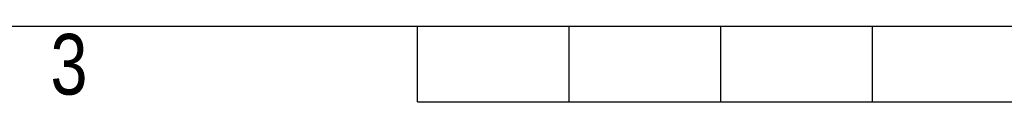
# Model space of a CAD drawing. Header units: millimetres. Extents: x 0 to 420, y 0 to 297.
# Tile 8 of 95: x 131 to 198, y 0 to 5. Entities that reach past the tile are written whole.
import ezdxf

# ---------------------------------------------------------------- set-up
doc = ezdxf.new("R2010")
doc.units = ezdxf.units.MM
doc.layers.add('CARTIGLIO', color=140, linetype='Continuous')
doc.styles.add('SLDTEXTSTYLE2', font='TXT', dxfattribs={"width": 0.821468})

msp = doc.modelspace()

# ---------------------------------------------------------------- linework, layer by layer
at = {"layer": 'CARTIGLIO', "linetype": 'Continuous'}
for p, q in [((5.18012, 5.171), (414.8274, 5.171)), ((158.2616, -0.00321), (158.2616, 5.171)), ((168.61003, -0.00321), (168.61003, 5.171)), ((178.95846, -0.00321), (178.95846, 5.171)), ((189.30689, -0.00321), (189.30689, 5.171)), ((158.2616, -0.00321), (261.74592, -0.00321))]:
    msp.add_line(p, q, dxfattribs=at)

# ---------------------------------------------------------------- texts
at = {"layer": 'CARTIGLIO', "insert": (134.49186, 4.63707), "char_height": 4.13937, "attachment_point": 2, "style": 'SLDTEXTSTYLE2'}
msp.add_mtext('3', dxfattribs=at)

doc.saveas('drawing.dxf')
